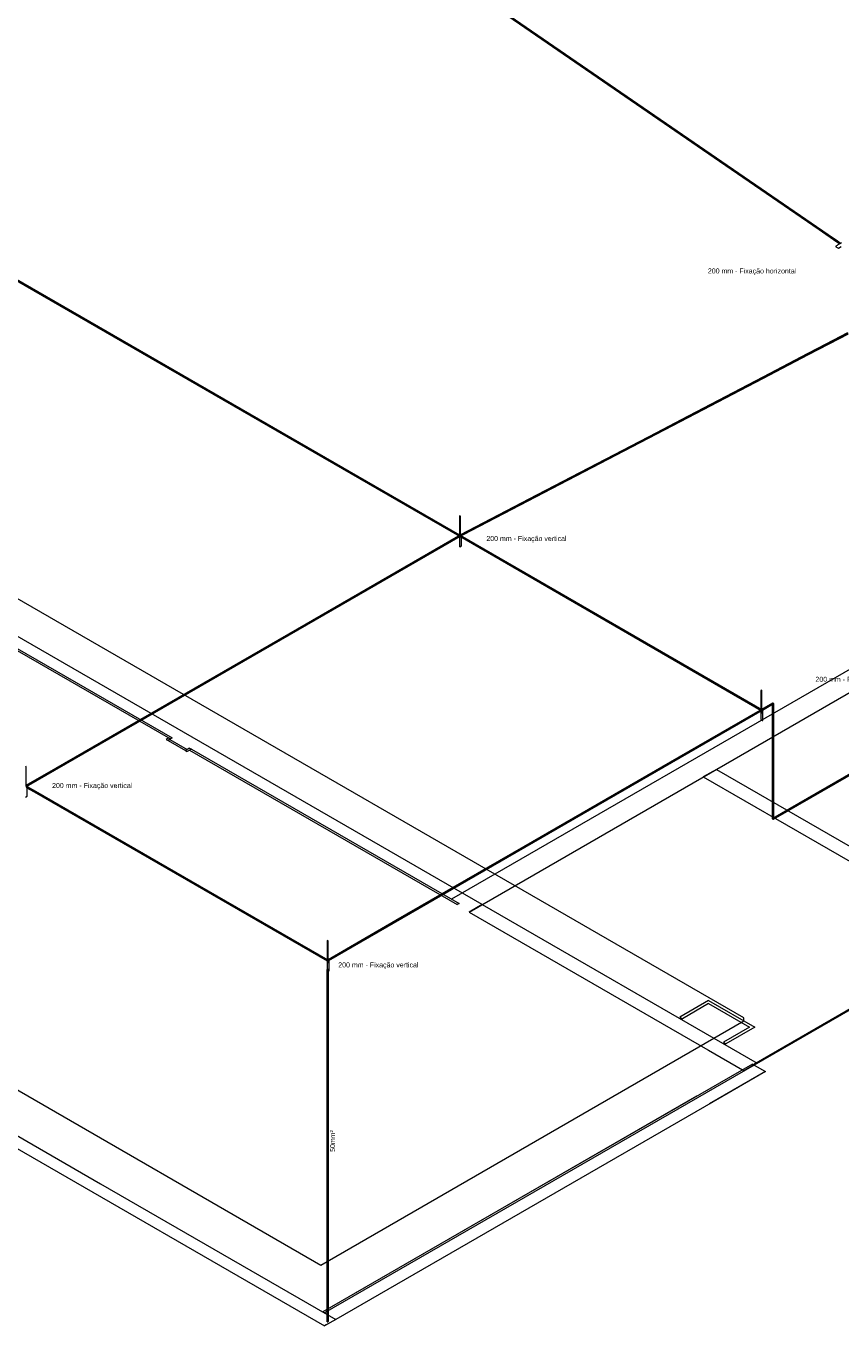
# Model space of a CAD drawing. Header units: millimetres. Extents: x 4477830 to 4478275, y -30323838 to -30323445.
# Tile 57 of 124: x 4477977 to 4478009, y -30323563 to -30323511. Entities that reach past the tile are written whole.
import ezdxf

# ---------------------------------------------------------------- set-up
doc = ezdxf.new("R2010")
doc.units = ezdxf.units.MM
doc.linetypes.add('NULL', pattern=[0])
for name, color, linetype, lineweight in [('DI-Elementos externos em vista', 9, 'Continuous', 5), ('IFC-Elemento construtivo genérico-Contorno', 253, 'Continuous', 5), ('IFC-Parede padrão-Contorno', 44, 'Continuous', 5), ('IFC-Parede-Contorno', 42, 'Continuous', 5), ('Nível 1', 7, 'Continuous', 0), ('PR-Captor', 9, 'Continuous', 18), ('PR-Condutos', 150, 'Continuous', 25), ('PR-Textos conduto', 7, 'Continuous', 9), ('Textos', 7, 'Continuous', 9)]:
    doc.layers.add(name, color=color, linetype=linetype, lineweight=lineweight)
doc.styles.add('ARIAL', font='arial.ttf')

msp = doc.modelspace()

# ---------------------------------------------------------------- hatches: boundary and pattern name
at = {"layer": 'PR-Condutos', "linetype": 'Continuous', "true_color": 0x105689}
for points in [[(4477992.044, -30323507.575), (4478008.386, -30323518.813), (4478009.081, -30323519.287), (4478009.081, -30323519.286)], [(4477992.044, -30323507.58), (4478008.376, -30323518.807), (4478009.204, -30323519.375)], [(4477992.045, -30323507.569), (4478009.207, -30323519.373), (4478009.213, -30323519.37)], [(4477992.073, -30323507.588), (4478008.483, -30323518.869), (4478009.213, -30323519.37), (4478009.218, -30323519.367), (4478009.085, -30323519.277), (4478009.086, -30323519.275), (4477992.048, -30323507.564), (4477992.103, -30323507.601), (4477992.099, -30323507.603)], [(4477992.053, -30323507.559), (4478009.084, -30323519.274), (4478009.224, -30323519.364), (4478009.088, -30323519.271), (4478009.225, -30323519.363)], [(4477992.058, -30323507.555), (4478009.088, -30323519.268), (4478009.23, -30323519.36), (4478009.093, -30323519.268), (4478009.231, -30323519.36)], [(4477992.118, -30323507.592), (4477992.114, -30323507.594), (4478008.69, -30323518.988), (4478009.231, -30323519.36), (4478009.234, -30323519.358), (4477992.062, -30323507.554)], [(4477992.065, -30323507.556), (4478009.234, -30323519.358), (4478009.235, -30323519.357)], [(4477992.073, -30323507.579), (4477992.106, -30323507.599), (4477992.103, -30323507.601), (4478008.557, -30323518.911), (4478009.086, -30323519.275), (4477992.082, -30323507.579)], [(4477992.082, -30323507.579), (4478008.63, -30323518.953), (4478009.226, -30323519.363), (4478009.23, -30323519.36), (4478009.088, -30323519.268), (4477992.114, -30323507.594)], [(4477992.087, -30323507.61), (4478008.376, -30323518.807), (4477992.159, -30323507.659)], [(4477992.088, -30323507.61), (4478008.384, -30323518.811), (4478009.082, -30323519.291), (4477992.091, -30323507.608)], [(4477992.091, -30323507.608), (4478008.422, -30323518.833), (4478009.207, -30323519.373), (4477992.096, -30323507.605)], [(4477992.159, -30323507.62), (4477992.118, -30323507.592), (4478008.727, -30323519.01), (4478009.099, -30323519.265)], [(4477992.159, -30323507.66), (4478004.4, -30323516.074), (4478008.376, -30323518.807)], [(4478004.4, -30323516.074), (4478008.375, -30323518.806), (4478008.376, -30323518.807)], [(4477993.3, -30323530.603), (4477970.292, -30323517.319), (4477994.038, -30323531.03)], [(4477970.312, -30323517.294), (4477994.042, -30323530.995), (4477994.042, -30323530.994)], [(4477970.323, -30323517.334), (4477970.334, -30323517.343), (4477994.066, -30323531.045), (4477970.374, -30323517.362)], [(4477970.337, -30323517.309), (4477970.326, -30323517.334), (4477994.065, -30323531.04), (4477970.648, -30323517.514), (4477994.066, -30323531.034), (4477970.655, -30323517.51), (4477994.069, -30323531.028), (4477970.662, -30323517.506), (4477994.073, -30323531.022), (4477994.042, -30323531.005), (4477994.042, -30323530.998), (4477994.078, -30323531.019), (4477970.67, -30323517.501), (4477994.055, -30323531.002), (4477970.67, -30323517.501)], [(4477970.343, -30323517.349), (4477994.049, -30323531.036), (4477970.639, -30323517.519)], [(4477970.643, -30323517.517), (4477993.205, -30323530.547), (4477994.037, -30323531.024)], [(4477970.643, -30323517.517), (4477994.065, -30323531.04), (4477970.643, -30323517.517)], [(4477970.648, -30323517.514), (4477994.031, -30323531.02), (4477994.037, -30323531.017)], [(4477970.655, -30323517.51), (4477994.037, -30323531.017), (4477994.042, -30323531.012)], [(4477994.042, -30323531.005), (4477970.662, -30323517.506), (4477994.033, -30323531.007)], [(4477994.055, -30323531.002), (4477970.67, -30323517.501), (4477970.67, -30323517.501)], [(4477994.042, -30323530.998), (4477994.042, -30323530.995), (4477970.67, -30323517.501)], [(4478008.376, -30323518.807), (4478009.082, -30323519.292), (4478009.082, -30323519.291)], [(4478008.386, -30323518.813), (4478009.08, -30323519.29), (4478009.081, -30323519.287)], [(4478008.422, -30323518.833), (4478009.081, -30323519.286), (4478009.207, -30323519.373)], [(4478008.483, -30323518.869), (4478009.082, -30323519.281), (4478009.213, -30323519.37)], [(4478009.081, -30323519.286), (4478009.082, -30323519.291), (4478009.204, -30323519.375), (4478009.207, -30323519.373)], [(4478009.225, -30323519.363), (4478009.158, -30323519.321), (4478009.164, -30323519.321), (4478009.09, -30323519.27), (4478009.082, -30323519.281), (4478009.145, -30323519.32), (4478009.139, -30323519.32), (4478009.213, -30323519.37), (4478009.219, -30323519.367)], [(4478009.084, -30323519.274), (4478009.219, -30323519.366), (4478009.224, -30323519.364)], [(4478009.122, -30323519.319), (4478009.084, -30323519.293), (4478009.203, -30323519.376), (4478009.204, -30323519.375)], [(4478009.088, -30323519.271), (4478009.224, -30323519.364), (4478009.225, -30323519.363)], [(4478009.092, -30323519.267), (4478009.23, -30323519.36), (4478009.231, -30323519.36)], [(4478009.095, -30323519.266), (4478009.175, -30323519.321), (4478009.179, -30323519.322)], [(4478009.175, -30323519.321), (4478009.231, -30323519.36), (4478009.234, -30323519.358)], [(4478015.797, -30323519.662), (4478015.792, -30323519.66), (4478014.247, -30323520.471), (4478015.222, -30323519.959), (4478015.763, -30323519.675), (4478014.247, -30323520.469), (4478015.222, -30323519.958), (4478015.763, -30323519.675), (4478014.246, -30323520.467), (4478015.221, -30323519.958), (4478015.741, -30323519.686), (4478015.788, -30323519.659), (4478013.884, -30323520.656), (4478015.22, -30323519.956), (4478014.246, -30323520.466), (4478015.22, -30323519.956), (4478015.761, -30323519.674), (4478013.884, -30323520.653), (4478013.852, -30323520.672), (4478013.474, -30323520.869), (4478013.116, -30323521.057), (4478013.852, -30323520.672), (4478013.884, -30323520.653), (4478012.281, -30323521.491), (4478011.512, -30323521.894), (4478010.934, -30323522.196), (4478012.282, -30323521.492), (4478010.934, -30323522.196), (4478011.512, -30323521.894), (4478010.934, -30323522.196), (4478011.512, -30323521.894), (4478012.281, -30323521.491), (4477994.07, -30323530.999), (4477996.824, -30323529.561), (4477994.078, -30323530.998), (4477996.826, -30323529.562), (4477996.826, -30323529.562), (4477994.078, -30323530.998), (4477996.826, -30323529.562), (4477996.827, -30323529.562), (4477994.078, -30323530.998), (4478007.944, -30323523.761), (4478007.943, -30323523.763), (4478012.286, -30323521.495), (4478010.926, -30323522.205), (4478011.515, -30323521.897), (4478007.943, -30323523.763), (4478007.944, -30323523.761), (4477994.078, -30323530.998), (4477994.076, -30323531.004), (4477996.832, -30323529.565), (4477996.832, -30323529.565), (4477994.076, -30323531.004), (4477994.076, -30323531.011), (4477994.086, -30323531.02), (4477996.853, -30323529.575), (4477994.109, -30323531.008), (4477994.11, -30323531.013), (4477994.069, -30323531.034), (4478002.838, -30323526.454), (4477994.177, -30323530.978), (4478002.836, -30323526.457), (4477994.177, -30323530.978), (4477994.11, -30323531.013), (4477994.112, -30323531.014), (4478002.834, -30323526.458), (4477994.184, -30323530.976), (4478002.833, -30323526.46), (4478002.832, -30323526.461), (4478009.529, -30323522.964), (4478011.534, -30323521.917), (4478009.529, -30323522.964), (4478010.816, -30323522.292), (4478010.814, -30323522.292), (4478009.529, -30323522.963), (4478010.813, -30323522.292), (4478009.529, -30323522.962), (4478011.532, -30323521.915), (4478012.308, -30323521.51), (4478009.529, -30323522.962), (4478010.813, -30323522.292), (4478009.529, -30323522.963), (4478010.814, -30323522.292), (4478010.816, -30323522.292), (4478009.529, -30323522.964), (4478012.311, -30323521.511), (4478011.534, -30323521.917), (4478012.311, -30323521.512), (4478013.151, -30323521.073), (4478013.852, -30323520.706), (4478013.4, -30323520.942), (4478013.151, -30323521.073), (4478012.344, -30323521.495), (4478013.151, -30323521.073), (4478013.884, -30323520.69), (4478015.805, -30323519.685), (4478015.806, -30323519.68), (4478014.067, -30323520.587), (4478015.236, -30323519.972), (4478015.781, -30323519.686), (4478014.251, -30323520.488), (4478015.781, -30323519.686), (4478014.067, -30323520.583), (4478015.234, -30323519.971), (4478015.805, -30323519.673), (4478015.802, -30323519.667), (4478014.25, -30323520.484), (4478015.231, -30323519.967), (4478015.774, -30323519.682), (4478014.068, -30323520.577), (4478015.23, -30323519.967), (4478015.802, -30323519.667), (4478015.797, -30323519.662), (4478014.248, -30323520.477), (4478015.226, -30323519.962), (4478015.768, -30323519.678), (4478014.069, -30323520.568), (4478015.225, -30323519.961)], [(4477994.184, -30323530.976), (4478002.832, -30323526.46), (4478002.833, -30323526.46)], [(4477994.184, -30323530.976), (4478002.832, -30323526.461), (4478002.832, -30323526.46)], [(4477994.184, -30323530.976), (4478002.833, -30323526.46), (4478002.833, -30323526.46)], [(4477994.184, -30323530.976), (4478002.833, -30323526.46), (4478002.833, -30323526.46)], [(4477994.078, -30323530.998), (4477996.824, -30323529.561), (4477994.076, -30323530.996)], [(4477994.078, -30323530.998), (4477996.827, -30323529.562), (4477996.827, -30323529.562)], [(4477994.078, -30323530.998), (4477996.827, -30323529.562), (4477996.827, -30323529.562)], [(4477994.078, -30323530.998), (4477996.827, -30323529.562), (4477996.826, -30323529.562)], [(4477994.078, -30323530.998), (4477996.826, -30323529.562), (4477996.826, -30323529.562)], [(4477994.078, -30323530.998), (4477996.826, -30323529.562), (4477996.826, -30323529.562)], [(4477994.094, -30323530.994), (4477996.832, -30323529.565), (4477996.832, -30323529.565)], [(4477993.205, -30323530.547), (4477994.028, -30323531.023), (4477994.031, -30323531.02)], [(4477993.3, -30323530.603), (4477993.995, -30323531.005), (4477994.028, -30323531.023)], [(4477994.052, -30323531.008), (4477976.765, -30323540.989), (4477976.765, -30323540.997), (4477976.755, -30323541.003), (4477987.582, -30323534.75), (4477993.929, -30323531.088), (4477994.034, -30323531.027)], [(4477994.053, -30323531.039), (4477976.76, -30323541.023), (4477984.154, -30323536.756), (4477976.795, -30323541.005), (4477976.797, -30323541.006), (4477976.759, -30323541.028), (4477994.031, -30323531.056)], [(4477994.024, -30323531.033), (4477987.582, -30323534.75), (4477977.953, -30323540.312), (4477976.765, -30323540.997), (4477976.762, -30323541.007), (4477987.586, -30323534.755), (4477993.87, -30323531.13), (4477994.024, -30323531.033)], [(4477994.069, -30323531.022), (4477994.066, -30323531.016), (4477994.042, -30323531.03), (4477994.044, -30323531.033), (4477994.066, -30323531.016), (4477994.062, -30323531.011), (4477994.024, -30323531.033), (4477993.87, -30323531.13), (4477987.586, -30323534.755), (4477977.96, -30323540.315), (4477976.765, -30323541.005), (4477976.778, -30323541.013), (4477994.062, -30323531.033), (4477994.069, -30323531.022), (4477994.05, -30323531.033)], [(4477994.032, -30323531.057), (4477994.037, -30323531.053), (4477987.601, -30323534.77), (4477976.851, -30323540.975), (4477987.601, -30323534.77)], [(4477987.6, -30323534.769), (4477976.851, -30323540.975), (4477987.601, -30323534.77), (4477994.031, -30323531.056)], [(4477994.068, -30323531.037), (4477987.601, -30323534.77), (4477976.857, -30323540.974)], [(4477994.032, -30323531.058), (4477994.037, -30323531.054), (4477987.601, -30323534.77)], [(4477994.038, -30323531.029), (4478006.044, -30323537.981), (4478006.045, -30323537.98)], [(4477994.042, -30323531.02), (4477994.065, -30323531.033), (4477994.072, -30323531.035)], [(4477994.076, -30323531.016), (4477994.084, -30323531.023), (4477994.044, -30323531.013), (4477994.071, -30323531.029), (4477994.07, -30323531.036), (4478003.363, -30323536.415), (4478006.054, -30323537.975), (4478006.058, -30323537.952), (4477994.445, -30323531.228), (4477994.118, -30323531.039)], [(4477994.05, -30323531.037), (4478006.069, -30323537.995), (4477994.753, -30323531.442)], [(4477994.062, -30323531.033), (4477994.053, -30323531.033), (4477994.069, -30323531.046), (4478006.066, -30323537.992), (4477994.418, -30323531.244), (4478006.001, -30323537.951), (4478006.049, -30323537.978), (4478006.054, -30323537.975), (4478003.363, -30323536.415), (4477994.423, -30323531.241), (4477994.08, -30323531.042)], [(4477997.173, -30323532.807), (4477994.058, -30323531.004), (4478006.082, -30323537.966)], [(4477994.076, -30323531.015), (4477994.445, -30323531.228), (4477994.118, -30323531.039)], [(4477994.076, -30323531.052), (4477994.414, -30323531.246), (4477994.122, -30323531.077)], [(4477994.124, -30323531.079), (4477994.753, -30323531.442), (4477994.414, -30323531.246)], [(4477994.418, -30323531.244), (4478006.045, -30323537.98), (4478006.049, -30323537.978)], [(4478003.375, -30323536.399), (4478006.058, -30323537.951), (4477997.24, -30323532.846), (4477994.445, -30323531.228), (4477997.173, -30323532.807)], [(4477965.888, -30323534.729), (4477965.883, -30323534.73), (4477976.767, -30323541.014)], [(4477965.891, -30323534.731), (4477965.888, -30323534.729), (4477976.771, -30323541.013)], [(4477987.601, -30323534.77), (4477976.797, -30323541.006), (4477976.799, -30323541.007)], [(4478017.521, -30323535.955), (4478017.517, -30323535.956), (4478006.531, -30323542.3)], [(4478006.535, -30323542.299), (4478017.526, -30323535.957), (4478017.521, -30323535.955), (4478006.555, -30323542.285), (4478006.555, -30323542.287)], [(4478017.531, -30323535.961), (4478017.526, -30323535.957), (4478006.539, -30323542.3)], [(4478017.533, -30323535.985), (4478014.25, -30323537.881), (4478017.536, -30323535.983), (4478014.249, -30323537.88), (4478017.537, -30323535.978), (4478014.247, -30323537.876), (4478017.537, -30323535.973), (4478014.244, -30323537.872), (4478017.535, -30323535.966), (4478014.24, -30323537.866), (4478006.555, -30323542.305), (4478006.555, -30323542.313), (4478006.546, -30323542.328)], [(4478017.526, -30323535.957), (4478006.555, -30323542.287), (4478006.555, -30323542.291)], [(4478017.531, -30323535.961), (4478006.555, -30323542.291), (4478006.555, -30323542.298)], [(4478006.588, -30323542.279), (4478006.555, -30323542.298), (4478006.555, -30323542.305), (4478014.24, -30323537.866), (4478017.531, -30323535.961)], [(4478003.375, -30323536.399), (4478005.506, -30323537.633), (4478006.058, -30323537.951)], [(4477984.154, -30323536.756), (4477976.793, -30323541.004), (4477976.776, -30323541.015)], [(4478006.09, -30323537.978), (4478006.09, -30323537.97), (4478002.805, -30323539.868), (4478006.054, -30323537.991), (4478002.804, -30323539.867), (4478006.054, -30323537.991), (4478006.09, -30323537.97), (4478006.084, -30323537.966), (4478006.059, -30323537.981), (4478002.799, -30323539.862), (4478006.046, -30323537.982), (4478006.059, -30323537.972), (4478002.796, -30323539.858), (4478006.027, -30323537.991), (4477988.8, -30323547.937), (4477988.8, -30323547.94), (4477990.112, -30323547.182), (4477988.789, -30323547.951), (4477991.507, -30323546.384), (4477988.779, -30323547.965), (4477996.615, -30323543.444), (4477988.782, -30323547.971), (4477996.617, -30323543.451), (4478002.81, -30323539.873), (4478006.054, -30323537.999), (4478002.809, -30323539.872), (4478006.054, -30323537.999)], [(4478006.083, -30323537.989), (4478005.91, -30323538.089), (4477988.783, -30323547.977), (4478006.054, -30323538.011)], [(4478006.062, -30323538.007), (4478006.088, -30323537.991), (4478005.918, -30323538.089), (4477988.783, -30323547.982), (4478005.922, -30323538.089)], [(4478005.91, -30323538.089), (4477988.8, -30323547.96), (4477988.8, -30323547.967)], [(4478005.918, -30323538.089), (4477988.8, -30323547.967), (4477988.8, -30323547.972)], [(4478006.102, -30323537.985), (4477988.821, -30323547.96), (4477988.823, -30323547.961)], [(4477996.617, -30323543.451), (4478006.07, -30323537.996), (4478006.09, -30323537.978), (4478006.071, -30323537.989)], [(4478006.059, -30323537.975), (4478002.799, -30323539.862), (4478006.051, -30323537.985)], [(4478005.506, -30323537.633), (4478006.058, -30323537.952), (4478006.059, -30323537.952)], [(4478006.059, -30323537.981), (4478006.084, -30323537.966), (4478006.079, -30323537.964)], [(4478006.062, -30323538.006), (4478006.088, -30323537.991), (4478006.084, -30323537.991)], [(4478006.094, -30323537.952), (4478006.094, -30323537.955), (4478006.537, -30323537.699), (4478006.533, -30323537.699)], [(4478006.094, -30323537.955), (4478006.096, -30323537.959), (4478006.542, -30323537.702), (4478006.537, -30323537.699)], [(4478006.523, -30323537.72), (4478006.098, -30323537.959), (4478006.094, -30323537.968)], [(4478006.106, -30323537.969), (4478006.094, -30323537.983), (4478006.523, -30323537.734)], [(4478006.105, -30323537.969), (4478006.098, -30323537.966), (4478006.094, -30323537.976)], [(4478006.105, -30323537.969), (4478006.094, -30323537.976), (4478006.094, -30323537.981)], [(4478006.094, -30323537.983), (4478006.105, -30323537.976), (4478006.104, -30323537.97)], [(4478006.094, -30323537.988), (4478006.105, -30323537.981), (4478006.105, -30323537.976), (4478006.094, -30323537.983)], [(4478006.548, -30323537.727), (4478006.551, -30323537.719), (4478006.542, -30323537.702), (4478006.096, -30323537.959), (4478006.523, -30323537.72), (4478006.098, -30323537.965), (4478006.523, -30323537.72), (4478006.098, -30323537.966), (4478006.523, -30323537.727), (4478006.105, -30323537.969), (4478006.104, -30323537.97), (4478006.523, -30323537.734), (4478006.111, -30323537.973), (4478006.117, -30323537.976)], [(4478006.523, -30323537.713), (4478006.096, -30323537.959), (4478006.096, -30323537.959)], [(4478006.523, -30323537.713), (4478006.096, -30323537.959), (4478006.096, -30323537.959)], [(4478006.523, -30323537.72), (4478006.1, -30323537.964), (4478006.101, -30323537.964)], [(4478006.105, -30323537.969), (4478006.523, -30323537.727), (4478006.102, -30323537.963)], [(4478006.547, -30323542.322), (4478006.552, -30323542.319), (4478006.551, -30323538.833), (4478006.552, -30323537.721), (4478006.523, -30323537.742), (4478006.523, -30323542.313), (4478006.528, -30323542.32), (4478006.532, -30323538.838), (4478006.534, -30323542.322), (4478006.539, -30323538.836), (4478006.54, -30323542.323), (4478006.545, -30323538.835), (4478006.547, -30323542.29)], [(4478006.552, -30323542.287), (4478006.552, -30323537.719), (4478006.551, -30323538.833)], [(4478006.555, -30323537.716), (4478006.552, -30323537.719), (4478006.555, -30323538.832), (4478006.555, -30323542.316)], [(4478006.552, -30323542.287), (4478006.552, -30323542.319), (4478006.555, -30323542.316), (4478006.555, -30323538.832), (4478006.552, -30323537.719)], [(4478006.528, -30323542.315), (4478006.534, -30323542.322), (4478006.532, -30323538.838)], [(4478006.534, -30323542.322), (4478006.54, -30323542.323), (4478006.539, -30323538.836)], [(4478006.54, -30323542.323), (4478006.547, -30323542.322), (4478006.545, -30323538.835)], [(4477988.759, -30323547.97), (4477976.727, -30323541.023), (4477988.76, -30323547.971)], [(4477976.731, -30323541.007), (4477976.765, -30323541.019), (4477976.734, -30323541.001)], [(4477976.731, -30323541.014), (4477976.75, -30323541.026), (4477976.753, -30323541.034), (4477977.107, -30323541.238), (4477988.771, -30323547.972), (4477977.113, -30323541.235), (4477988.772, -30323547.966), (4477984.018, -30323545.218), (4477988.774, -30323547.96), (4477984.022, -30323545.213), (4477988.779, -30323547.955), (4477984.025, -30323545.208), (4477988.783, -30323547.952), (4477984.028, -30323545.204), (4477977.132, -30323541.224), (4477976.777, -30323541.02), (4477976.739, -30323541.004), (4477976.78, -30323541.028), (4477976.765, -30323541.027)], [(4477976.731, -30323541.007), (4477976.761, -30323541.024), (4477976.767, -30323541.021)], [(4477976.762, -30323541.043), (4477988.772, -30323547.977), (4477976.765, -30323541.041)], [(4477976.765, -30323541.009), (4477977.135, -30323541.222), (4477976.807, -30323541.033)], [(4477976.765, -30323541.011), (4477976.765, -30323541.013), (4477984.028, -30323545.204), (4477988.788, -30323547.951), (4477984.029, -30323545.203), (4477977.135, -30323541.223), (4477976.807, -30323541.033)], [(4477976.78, -30323541.028), (4477976.772, -30323541.023), (4477976.765, -30323541.027)], [(4477976.765, -30323541.047), (4477988.774, -30323547.98), (4477976.807, -30323541.069)], [(4477976.807, -30323541.033), (4477984.029, -30323545.203), (4477977.135, -30323541.222)], [(4477977.135, -30323541.222), (4477984.029, -30323545.203), (4477988.792, -30323547.952), (4477977.135, -30323541.222)], [(4477977.107, -30323541.238), (4477988.759, -30323547.97), (4477988.765, -30323547.969)], [(4477977.113, -30323541.235), (4477988.754, -30323547.963), (4477988.765, -30323547.962)], [(4477996.615, -30323543.444), (4477988.804, -30323547.95), (4477988.8, -30323547.96)], [(4477984.018, -30323545.218), (4477988.76, -30323547.959), (4477988.765, -30323547.955)], [(4477984.022, -30323545.213), (4477988.76, -30323547.952), (4477988.765, -30323547.947)], [(4477988.76, -30323547.938), (4477984.025, -30323545.208), (4477988.755, -30323547.941)], [(4477984.028, -30323545.204), (4477988.76, -30323547.938), (4477988.765, -30323547.937)], [(4477984.029, -30323545.203), (4477988.763, -30323547.936), (4477988.765, -30323547.937)], [(4477988.8, -30323547.945), (4477988.804, -30323547.95), (4477991.507, -30323546.384)], [(4477990.112, -30323547.182), (4477988.8, -30323547.94), (4477988.8, -30323547.945)], [(4477988.796, -30323547.962), (4477988.776, -30323547.974), (4477988.78, -30323547.985)], [(4477988.8, -30323562.371), (4477988.802, -30323548.326), (4477988.796, -30323548.318), (4477988.773, -30323548.316), (4477988.763, -30323548.327), (4477988.763, -30323562.367), (4477988.766, -30323548.342), (4477988.766, -30323562.372), (4477988.772, -30323548.335), (4477988.772, -30323562.375), (4477988.779, -30323548.337), (4477988.779, -30323562.377), (4477988.787, -30323548.336), (4477988.787, -30323562.376), (4477988.795, -30323548.334), (4477988.795, -30323562.374), (4477988.8, -30323548.331)], [(4477988.763, -30323562.367), (4477988.766, -30323562.372), (4477988.766, -30323548.332)], [(4477988.766, -30323562.372), (4477988.772, -30323562.375), (4477988.772, -30323548.335)], [(4477988.772, -30323562.375), (4477988.779, -30323562.377), (4477988.779, -30323548.337)], [(4477988.779, -30323562.377), (4477988.787, -30323562.376), (4477988.787, -30323548.336)], [(4477988.787, -30323562.376), (4477988.795, -30323562.374), (4477988.795, -30323548.334)], [(4477988.795, -30323562.374), (4477988.8, -30323562.371), (4477988.8, -30323548.331)], [(4477988.8, -30323562.371), (4477988.802, -30323562.366), (4477988.802, -30323548.326)]]:
    msp.add_hatch(color=146, dxfattribs=at).paths.add_polyline_path(points)

# ---------------------------------------------------------------- linework, layer by layer
at = {"layer": 'DI-Elementos externos em vista'}
for p, q in [((4478005.379, -30323550.254), (4477974.132, -30323532.214)), ((4477957.262, -30323542.074), (4477988.508, -30323560.114)), ((4477988.508, -30323560.114), (4478005.379, -30323550.374)), ((4478005.379, -30323550.374), (4478005.379, -30323550.254))]:
    msp.add_line(p, q, dxfattribs=at)
at = {"layer": 'IFC-Elemento construtivo genérico-Contorno', "color": 8, "lineweight": 5}
for p, q in [((4478003.971, -30323549.566), (4478002.828, -30323550.226)), ((4478003.971, -30323549.686), (4478002.932, -30323550.286)), ((4478003.971, -30323549.566), (4478005.807, -30323550.626)), ((4478003.971, -30323549.686), (4478005.599, -30323550.626)), ((4478002.828, -30323550.226), (4478002.932, -30323550.286)), ((4478005.599, -30323550.626), (4478004.56, -30323551.226)), ((4478005.807, -30323550.626), (4478004.664, -30323551.286)), ((4478004.56, -30323551.226), (4478004.664, -30323551.286))]:
    msp.add_line(p, q, dxfattribs=at)
at = {"layer": 'IFC-Parede padrão-Contorno', "color": 8, "lineweight": 5}
for p, q in [((4477928.572, -30323527.334), (4477979.732, -30323556.872)), ((4477937.5, -30323533.009), (4477988.66, -30323562.546)), ((4477974.175, -30323534.309), (4477982.523, -30323539.129)), ((4477974.244, -30323534.269), (4477982.592, -30323539.089)), ((4477982.454, -30323539.089), (4477982.355, -30323539.146)), ((4477982.355, -30323539.146), (4477982.425, -30323539.186)), ((4477982.523, -30323539.129), (4477982.425, -30323539.186)), ((4477982.494, -30323539.146), (4477983.187, -30323539.546)), ((4477982.592, -30323539.089), (4477982.523, -30323539.129)), ((4477982.425, -30323539.186), (4477983.118, -30323539.586)), ((4477983.285, -30323539.489), (4477983.118, -30323539.586)), ((4477983.118, -30323539.586), (4477983.187, -30323539.626)), ((4477983.354, -30323539.529), (4477983.187, -30323539.626)), ((4477983.285, -30323539.489), (4477983.354, -30323539.529)), ((4477983.285, -30323539.569), (4477993.954, -30323545.729)), ((4477983.354, -30323539.529), (4477994.024, -30323545.689)), ((4478004.28, -30323540.344), (4478003.76, -30323540.644)), ((4478003.76, -30323540.644), (4478014.728, -30323546.976)), ((4478004.28, -30323540.344), (4478015.247, -30323546.676)), ((4477994.024, -30323545.689), (4477993.954, -30323545.729)), ((4477979.732, -30323556.872), (4477989.11, -30323562.286)), ((4477989.11, -30323562.286), (4477988.66, -30323562.546)), ((4477989.11, -30323562.286), (4477988.73, -30323562.506)), ((4477988.73, -30323562.506), (4477988.66, -30323562.546))]:
    msp.add_line(p, q, dxfattribs=at)
at = {"layer": 'IFC-Parede-Contorno', "color": 8, "lineweight": 5}
for p, q in [((4477994.944, -30323545.734), (4477994.424, -30323546.034)), ((4477994.944, -30323545.734), (4478005.911, -30323552.066)), ((4477994.424, -30323546.034), (4478005.322, -30323552.326)), ((4478015.481, -30323546.541), (4478005.79, -30323552.136)), ((4478014.693, -30323546.956), (4478005.77, -30323552.108)), ((4478003.97, -30323551.545), (4478005.322, -30323552.326)), ((4478005.721, -30323552.096), (4477996.353, -30323557.505)), ((4478005.911, -30323552.066), (4478005.392, -30323552.366)), ((4478005.721, -30323552.096), (4478005.79, -30323552.136)), ((4478005.721, -30323552.096), (4478006.188, -30323552.366)), ((4478005.877, -30323552.046), (4478005.755, -30323552.116)), ((4478005.77, -30323552.108), (4478005.755, -30323552.116)), ((4478005.79, -30323552.136), (4477988.66, -30323562.026)), ((4478006.24, -30323552.396), (4478004.01, -30323553.684)), ((4478006.24, -30323552.396), (4478004.502, -30323553.4)), ((4478005.322, -30323552.326), (4478005.392, -30323552.366)), ((4478005.79, -30323552.136), (4478006.24, -30323552.396)), ((4478006.188, -30323552.366), (4478006.24, -30323552.396)), ((4478003.491, -30323553.384), (4477988.591, -30323561.986)), ((4478004.502, -30323553.4), (4477989.11, -30323562.286)), ((4477996.353, -30323557.505), (4477988.591, -30323561.986))]:
    msp.add_line(p, q, dxfattribs=at)
at = {"layer": 'Nível 1', "color": 8, "lineweight": 5}
for p, q in [((4478076.043, -30323497.991), (4477993.726, -30323545.517)), ((4477994.424, -30323546.034), (4478076.84, -30323498.451)), ((4477994.944, -30323545.734), (4477947.172, -30323518.153))]:
    msp.add_line(p, q, dxfattribs=at)
at = {"layer": 'PR-Captor', "color": 251}
for p, q in [((4478009.099, -30323519.436), (4478009.04, -30323519.47)), ((4478009.126, -30323519.42), (4478009.099, -30323519.436)), ((4478009.176, -30323519.392), (4478009.126, -30323519.42)), ((4478009.203, -30323519.376), (4478009.176, -30323519.392)), ((4478009.235, -30323519.357), (4478009.203, -30323519.376)), ((4478009.265, -30323519.34), (4478009.235, -30323519.357)), ((4478009.04, -30323519.47), (4478009.04, -30323519.49)), ((4478009.04, -30323519.49), (4478009.144, -30323519.55)), ((4478009.144, -30323519.55), (4478009.26, -30323519.483)), ((4477994.059, -30323530.223), (4477994.042, -30323530.243)), ((4477994.042, -30323530.243), (4477994.042, -30323530.263)), ((4477994.042, -30323530.263), (4477994.042, -30323530.971)), ((4477994.076, -30323530.243), (4477994.059, -30323530.223)), ((4477994.076, -30323530.263), (4477994.076, -30323530.243)), ((4477994.076, -30323530.785), (4477994.076, -30323530.263)), ((4477994.076, -30323530.935), (4477994.076, -30323530.785)), ((4477994.042, -30323531.047), (4477994.037, -30323531.05)), ((4477994.037, -30323531.05), (4477994.037, -30323531.055)), ((4477994.037, -30323531.055), (4477994.037, -30323531.081)), ((4477994.037, -30323531.081), (4477994.037, -30323531.392)), ((4477994.042, -30323530.971), (4477994.042, -30323530.99)), ((4477994.042, -30323530.99), (4477994.042, -30323530.994)), ((4477994.042, -30323530.994), (4477994.042, -30323530.996)), ((4477994.042, -30323530.996), (4477994.042, -30323531)), ((4477994.042, -30323531), (4477994.042, -30323531.008)), ((4477994.042, -30323531.008), (4477994.042, -30323531.01)), ((4477994.042, -30323531.01), (4477994.042, -30323531.011)), ((4477994.042, -30323531.011), (4477994.042, -30323531.014)), ((4477994.051, -30323531.042), (4477994.042, -30323531.047)), ((4477994.055, -30323531.04), (4477994.051, -30323531.042)), ((4477994.066, -30323531.033), (4477994.055, -30323531.04)), ((4477994.076, -30323530.968), (4477994.076, -30323530.935)), ((4477994.076, -30323530.985), (4477994.076, -30323530.968)), ((4477994.076, -30323530.993), (4477994.076, -30323530.985)), ((4477994.076, -30323530.994), (4477994.076, -30323530.993)), ((4477994.076, -30323530.996), (4477994.076, -30323530.994)), ((4477994.076, -30323530.998), (4477994.076, -30323530.996)), ((4477994.076, -30323531.01), (4477994.076, -30323530.998)), ((4477994.076, -30323531.012), (4477994.076, -30323531.01)), ((4477994.076, -30323531.014), (4477994.076, -30323531.012)), ((4477994.076, -30323531.02), (4477994.076, -30323531.014)), ((4477994.076, -30323531.027), (4477994.076, -30323531.02)), ((4477994.091, -30323531.019), (4477994.087, -30323531.021)), ((4477994.106, -30323531.01), (4477994.091, -30323531.019)), ((4477994.11, -30323531.013), (4477994.106, -30323531.01)), ((4477994.112, -30323531.014), (4477994.11, -30323531.013)), ((4477994.118, -30323531.017), (4477994.112, -30323531.014)), ((4477994.118, -30323531.031), (4477994.118, -30323531.017)), ((4477994.118, -30323531.039), (4477994.118, -30323531.031)), ((4477994.118, -30323531.109), (4477994.118, -30323531.076)), ((4477994.118, -30323531.413), (4477994.118, -30323531.109)), ((4477994.037, -30323531.392), (4477994.037, -30323531.45)), ((4477994.037, -30323531.45), (4477994.049, -30323531.457)), ((4477994.049, -30323531.457), (4477994.118, -30323531.417)), ((4477994.118, -30323531.417), (4477994.118, -30323531.413)), ((4478006.076, -30323537.181), (4478006.059, -30323537.201)), ((4478006.059, -30323537.201), (4478006.059, -30323537.221)), ((4478006.059, -30323537.221), (4478006.059, -30323537.668)), ((4478006.094, -30323537.201), (4478006.076, -30323537.181)), ((4478006.094, -30323537.221), (4478006.094, -30323537.201)), ((4478006.094, -30323537.443), (4478006.094, -30323537.221)), ((4478006.094, -30323537.67), (4478006.094, -30323537.443)), ((4478006.054, -30323537.954), (4478006.054, -30323537.975)), ((4478006.054, -30323538.013), (4478006.054, -30323538.054)), ((4478006.054, -30323538.054), (4478006.054, -30323538.089)), ((4478006.054, -30323538.089), (4478006.054, -30323538.354)), ((4478006.059, -30323537.951), (4478006.058, -30323537.951)), ((4478006.059, -30323537.668), (4478006.059, -30323537.887)), ((4478006.059, -30323537.887), (4478006.059, -30323537.919)), ((4478006.059, -30323537.919), (4478006.059, -30323537.938)), ((4478006.059, -30323537.938), (4478006.059, -30323537.951)), ((4478006.059, -30323537.951), (4478006.059, -30323537.952)), ((4478006.059, -30323537.952), (4478006.059, -30323537.954)), ((4478006.059, -30323537.954), (4478006.059, -30323537.972)), ((4478006.062, -30323537.991), (4478006.09, -30323537.991)), ((4478006.062, -30323538.008), (4478006.062, -30323538.041)), ((4478006.062, -30323538.041), (4478006.062, -30323538.089)), ((4478006.062, -30323538.089), (4478006.09, -30323538.089)), ((4478006.09, -30323537.991), (4478006.092, -30323537.991)), ((4478006.09, -30323537.992), (4478006.09, -30323537.991)), ((4478006.09, -30323538.002), (4478006.09, -30323537.992)), ((4478006.09, -30323538.008), (4478006.09, -30323538.002)), ((4478006.09, -30323538.089), (4478006.09, -30323538.008)), ((4478006.092, -30323537.991), (4478006.094, -30323537.991)), ((4478006.094, -30323537.929), (4478006.094, -30323537.67)), ((4478006.094, -30323537.931), (4478006.094, -30323537.929)), ((4478006.094, -30323537.951), (4478006.094, -30323537.931)), ((4478006.094, -30323537.952), (4478006.094, -30323537.951)), ((4478006.094, -30323537.957), (4478006.094, -30323537.952)), ((4478006.094, -30323537.957), (4478006.094, -30323537.957)), ((4478006.094, -30323537.958), (4478006.094, -30323537.957)), ((4478006.094, -30323537.963), (4478006.094, -30323537.958)), ((4478006.094, -30323537.972), (4478006.094, -30323537.963)), ((4478006.094, -30323537.989), (4478006.094, -30323537.972)), ((4478006.094, -30323537.99), (4478006.094, -30323537.989)), ((4478006.094, -30323537.991), (4478006.094, -30323537.99)), ((4478006.117, -30323537.976), (4478006.106, -30323537.97)), ((4478006.135, -30323537.987), (4478006.117, -30323537.976)), ((4478006.135, -30323538.387), (4478006.135, -30323537.987)), ((4478006.054, -30323538.354), (4478006.123, -30323538.394)), ((4478006.123, -30323538.394), (4478006.135, -30323538.387)), ((4477976.765, -30323540.238), (4477976.748, -30323540.218)), ((4477976.765, -30323540.258), (4477976.765, -30323540.238)), ((4477976.765, -30323540.782), (4477976.765, -30323540.258)), ((4477976.765, -30323540.93), (4477976.765, -30323540.782)), ((4477976.765, -30323540.962), (4477976.765, -30323540.93)), ((4477976.765, -30323540.979), (4477976.765, -30323540.962)), ((4477976.765, -30323540.988), (4477976.765, -30323540.979)), ((4477976.765, -30323540.989), (4477976.765, -30323540.988)), ((4477976.765, -30323540.992), (4477976.765, -30323540.989)), ((4477976.765, -30323541.007), (4477976.765, -30323540.992)), ((4477976.765, -30323541.009), (4477976.765, -30323541.007)), ((4477976.765, -30323541.022), (4477976.765, -30323541.009)), ((4477976.78, -30323541.013), (4477976.776, -30323541.015)), ((4477976.795, -30323541.005), (4477976.78, -30323541.013)), ((4477976.799, -30323541.007), (4477976.795, -30323541.005)), ((4477976.807, -30323541.012), (4477976.799, -30323541.007)), ((4477976.807, -30323541.026), (4477976.807, -30323541.012)), ((4477976.807, -30323541.033), (4477976.807, -30323541.026)), ((4477976.807, -30323541.104), (4477976.807, -30323541.071)), ((4477976.807, -30323541.412), (4477976.807, -30323541.104)), ((4477976.738, -30323541.452), (4477976.807, -30323541.412)), ((4477988.782, -30323547.166), (4477988.765, -30323547.186)), ((4477988.765, -30323547.186), (4477988.765, -30323547.206)), ((4477988.765, -30323547.206), (4477988.765, -30323547.936)), ((4477988.8, -30323547.186), (4477988.782, -30323547.166)), ((4477988.8, -30323547.206), (4477988.8, -30323547.186)), ((4477988.8, -30323547.847), (4477988.8, -30323547.206)), ((4477988.765, -30323547.936), (4477988.764, -30323547.936)), ((4477988.765, -30323547.936), (4477988.765, -30323547.937)), ((4477988.765, -30323547.937), (4477988.765, -30323547.95)), ((4477988.765, -30323547.95), (4477988.765, -30323547.957)), ((4477988.765, -30323547.957), (4477988.765, -30323547.974)), ((4477988.8, -30323547.916), (4477988.8, -30323547.847)), ((4477988.8, -30323547.932), (4477988.8, -30323547.916)), ((4477988.8, -30323547.937), (4477988.8, -30323547.932)), ((4477988.8, -30323547.948), (4477988.8, -30323547.937)), ((4477988.8, -30323547.957), (4477988.8, -30323547.948)), ((4477988.823, -30323547.961), (4477988.8, -30323547.948)), ((4477988.8, -30323547.974), (4477988.8, -30323547.957)), ((4477988.841, -30323547.972), (4477988.823, -30323547.961)), ((4477988.76, -30323547.971), (4477988.76, -30323547.974)), ((4477988.76, -30323547.974), (4477988.76, -30323547.976)), ((4477988.76, -30323547.976), (4477988.76, -30323547.991)), ((4477988.76, -30323547.991), (4477988.76, -30323547.997)), ((4477988.76, -30323547.997), (4477988.76, -30323548.074)), ((4477988.76, -30323548.074), (4477988.76, -30323548.339)), ((4477988.76, -30323548.339), (4477988.762, -30323548.34)), ((4477988.762, -30323548.34), (4477988.763, -30323548.34)), ((4477988.765, -30323547.974), (4477988.765, -30323547.976)), ((4477988.765, -30323547.976), (4477988.767, -30323547.976)), ((4477988.767, -30323547.976), (4477988.768, -30323547.976)), ((4477988.768, -30323547.974), (4477988.768, -30323547.976)), ((4477988.768, -30323547.976), (4477988.796, -30323547.976)), ((4477988.768, -30323547.976), (4477988.768, -30323547.976)), ((4477988.768, -30323547.976), (4477988.768, -30323547.983)), ((4477988.768, -30323547.983), (4477988.768, -30323548.074)), ((4477988.768, -30323548.074), (4477988.796, -30323548.074)), ((4477988.796, -30323547.976), (4477988.798, -30323547.976)), ((4477988.796, -30323547.976), (4477988.796, -30323547.976)), ((4477988.796, -30323547.981), (4477988.796, -30323547.976)), ((4477988.796, -30323547.992), (4477988.796, -30323547.981)), ((4477988.796, -30323548.022), (4477988.796, -30323547.992)), ((4477988.796, -30323548.074), (4477988.796, -30323548.022)), ((4477988.798, -30323547.976), (4477988.8, -30323547.976)), ((4477988.8, -30323547.976), (4477988.8, -30323547.974)), ((4477988.8, -30323547.974), (4477988.8, -30323547.974)), ((4477988.802, -30323548.363), (4477988.814, -30323548.37)), ((4477988.814, -30323548.37), (4477988.829, -30323548.379)), ((4477988.829, -30323548.379), (4477988.841, -30323548.372)), ((4477988.841, -30323548.372), (4477988.841, -30323547.972))]:
    msp.add_line(p, q, dxfattribs=at)
at = {"layer": 'PR-Condutos'}
for p, q in [((4478008.734, -30323519.014), (4477992.065, -30323507.556)), ((4477992.159, -30323507.66), (4478004.4, -30323516.074)), ((4478004.4, -30323516.074), (4478008.375, -30323518.806)), ((4477994.042, -30323530.994), (4477970.312, -30323517.294)), ((4477970.638, -30323517.52), (4477994.05, -30323531.037)), ((4478008.375, -30323518.806), (4478009.084, -30323519.293)), ((4478009.103, -30323519.267), (4478008.734, -30323519.014)), ((4478009.081, -30323519.286), (4478009.082, -30323519.291)), ((4478009.086, -30323519.275), (4478009.082, -30323519.281)), ((4478009.082, -30323519.291), (4478009.084, -30323519.293)), ((4478009.084, -30323519.293), (4478009.121, -30323519.319)), ((4478009.09, -30323519.27), (4478009.086, -30323519.275)), ((4478009.235, -30323519.357), (4478009.103, -30323519.267)), ((4478009.121, -30323519.319), (4478009.203, -30323519.376)), ((4478009.525, -30323522.929), (4478008.662, -30323523.38)), ((4478008.762, -30323523.365), (4478009.529, -30323522.964)), ((4478007.934, -30323523.797), (4478008.762, -30323523.365)), ((4478008.662, -30323523.38), (4478007.945, -30323523.754)), ((4478006.115, -30323524.747), (4478007.934, -30323523.797)), ((4478007.945, -30323523.754), (4478006.143, -30323524.695)), ((4478002.832, -30323526.461), (4478006.115, -30323524.747)), ((4478006.143, -30323524.695), (4478002.891, -30323526.394)), ((4477994.184, -30323530.976), (4478002.832, -30323526.461)), ((4478002.891, -30323526.394), (4478001.903, -30323526.909)), ((4478001.903, -30323526.909), (4477996.824, -30323529.561)), ((4477996.824, -30323529.561), (4477994.07, -30323530.999)), ((4477993.996, -30323531.041), (4477987.578, -30323534.746)), ((4477987.601, -30323534.77), (4477994.068, -30323531.037)), ((4477994.027, -30323531.023), (4477993.996, -30323531.041)), ((4477994.036, -30323531.018), (4477994.027, -30323531.023)), ((4477994.038, -30323531.016), (4477994.036, -30323531.018)), ((4477994.039, -30323531.016), (4477994.038, -30323531.016)), ((4477994.042, -30323531.014), (4477994.039, -30323531.016)), ((4477994.041, -30323531.032), (4477994.05, -30323531.037)), ((4477994.052, -30323531.008), (4477994.042, -30323531.014)), ((4477994.05, -30323531.037), (4478006.069, -30323537.995)), ((4477994.066, -30323531.016), (4477994.062, -30323531.011)), ((4477994.069, -30323531.022), (4477994.066, -30323531.016)), ((4477997.24, -30323532.846), (4477994.067, -30323531.009)), ((4477994.068, -30323531.037), (4477994.184, -30323530.976)), ((4477994.086, -30323531.02), (4477994.076, -30323531.014)), ((4478006.086, -30323537.968), (4477997.24, -30323532.846)), ((4477976.857, -30323540.974), (4477987.601, -30323534.77)), ((4477987.578, -30323534.746), (4477977.945, -30323540.308)), ((4478017.517, -30323535.956), (4478006.531, -30323542.3)), ((4477988.823, -30323547.961), (4478006.102, -30323537.985)), ((4478006.027, -30323537.991), (4478002.795, -30323539.857)), ((4478006.059, -30323537.972), (4478006.027, -30323537.991)), ((4478006.09, -30323537.992), (4478006.092, -30323537.991)), ((4478006.533, -30323537.699), (4478006.094, -30323537.952)), ((4478006.096, -30323537.959), (4478006.094, -30323537.958)), ((4478006.094, -30323537.99), (4478006.095, -30323537.989)), ((4478006.103, -30323537.968), (4478006.1, -30323537.964)), ((4478006.104, -30323537.97), (4478006.103, -30323537.968)), ((4478006.105, -30323537.976), (4478006.104, -30323537.97)), ((4478006.105, -30323537.981), (4478006.105, -30323537.976)), ((4478006.117, -30323537.976), (4478006.523, -30323537.742)), ((4478006.523, -30323537.742), (4478006.548, -30323537.727)), ((4478006.523, -30323537.742), (4478006.523, -30323537.763)), ((4478006.523, -30323537.763), (4478006.523, -30323538.006)), ((4478006.523, -30323538.006), (4478006.523, -30323542.313)), ((4478006.537, -30323537.699), (4478006.533, -30323537.699)), ((4478006.542, -30323537.702), (4478006.537, -30323537.699)), ((4478006.546, -30323537.707), (4478006.542, -30323537.702)), ((4478006.549, -30323537.713), (4478006.546, -30323537.707)), ((4478006.553, -30323537.708), (4478006.548, -30323537.706)), ((4478006.548, -30323537.727), (4478006.55, -30323537.724)), ((4478006.551, -30323537.719), (4478006.549, -30323537.713)), ((4478006.55, -30323537.724), (4478006.551, -30323537.719)), ((4478006.556, -30323537.712), (4478006.553, -30323537.708)), ((4478006.555, -30323537.716), (4478006.556, -30323537.712)), ((4478006.555, -30323538.832), (4478006.555, -30323537.716)), ((4478006.555, -30323542.316), (4478006.555, -30323538.832)), ((4478009.022, -30323540.899), (4478011.642, -30323539.386)), ((4478002.795, -30323539.857), (4477996.612, -30323543.427)), ((4477977.945, -30323540.308), (4477976.765, -30323540.989)), ((4477976.776, -30323541.015), (4477976.765, -30323541.009)), ((4477976.765, -30323541.047), (4477976.807, -30323541.071)), ((4477976.798, -30323541.028), (4477976.776, -30323541.015)), ((4477976.781, -30323541.018), (4477976.857, -30323540.974)), ((4477976.807, -30323541.033), (4477976.798, -30323541.028)), ((4477977.135, -30323541.222), (4477976.807, -30323541.033)), ((4477976.807, -30323541.071), (4477976.902, -30323541.126)), ((4477976.902, -30323541.126), (4477977.102, -30323541.241)), ((4477984.029, -30323545.203), (4477977.135, -30323541.222)), ((4478006.546, -30323542.328), (4478009.022, -30323540.899)), ((4477977.102, -30323541.241), (4477988.774, -30323547.98)), ((4478006.523, -30323542.313), (4478006.524, -30323542.317)), ((4478006.524, -30323542.317), (4478006.528, -30323542.32)), ((4478006.528, -30323542.32), (4478006.534, -30323542.322)), ((4478006.534, -30323542.322), (4478006.535, -30323542.322)), ((4478006.535, -30323542.322), (4478006.54, -30323542.323)), ((4478006.535, -30323542.322), (4478006.535, -30323542.323)), ((4478006.535, -30323542.323), (4478006.537, -30323542.325)), ((4478006.537, -30323542.325), (4478006.542, -30323542.328)), ((4478006.54, -30323542.323), (4478006.547, -30323542.322)), ((4478006.542, -30323542.328), (4478006.546, -30323542.328)), ((4478006.547, -30323542.322), (4478006.552, -30323542.319)), ((4478006.552, -30323542.319), (4478006.555, -30323542.316)), ((4477996.612, -30323543.427), (4477991.508, -30323546.373)), ((4477988.792, -30323547.952), (4477984.029, -30323545.203)), ((4477991.508, -30323546.373), (4477990.109, -30323547.181)), ((4477990.109, -30323547.181), (4477988.8, -30323547.937)), ((4477988.762, -30323547.959), (4477988.76, -30323547.964)), ((4477988.765, -30323547.957), (4477988.762, -30323547.959)), ((4477988.761, -30323547.969), (4477988.762, -30323547.973)), ((4477988.762, -30323547.973), (4477988.763, -30323547.976)), ((4477988.763, -30323547.976), (4477988.765, -30323547.978)), ((4477988.763, -30323547.976), (4477988.763, -30323547.976)), ((4477988.767, -30323548.318), (4477988.763, -30323548.323)), ((4477988.763, -30323548.323), (4477988.763, -30323548.327)), ((4477988.763, -30323548.327), (4477988.763, -30323548.34)), ((4477988.763, -30323548.34), (4477988.763, -30323562.367)), ((4477988.765, -30323547.978), (4477988.767, -30323547.981)), ((4477988.773, -30323548.316), (4477988.767, -30323548.318)), ((4477988.781, -30323548.314), (4477988.773, -30323548.316)), ((4477988.777, -30323547.987), (4477988.78, -30323547.985)), ((4477988.789, -30323548.315), (4477988.781, -30323548.314)), ((4477988.796, -30323548.318), (4477988.789, -30323548.315)), ((4477988.796, -30323547.976), (4477988.798, -30323547.976)), ((4477988.8, -30323548.322), (4477988.796, -30323548.318)), ((4477988.8, -30323547.974), (4477988.801, -30323547.974)), ((4477988.802, -30323548.326), (4477988.8, -30323548.322)), ((4477988.802, -30323562.366), (4477988.802, -30323548.326)), ((4477988.763, -30323562.367), (4477988.766, -30323562.372)), ((4477988.766, -30323562.372), (4477988.772, -30323562.375)), ((4477988.772, -30323562.375), (4477988.779, -30323562.377)), ((4477988.779, -30323562.377), (4477988.787, -30323562.376)), ((4477988.787, -30323562.376), (4477988.795, -30323562.374)), ((4477988.795, -30323562.374), (4477988.8, -30323562.371)), ((4477988.8, -30323562.371), (4477988.802, -30323562.366))]:
    msp.add_line(p, q, dxfattribs=at)

# ---------------------------------------------------------------- texts
at = {"layer": 'PR-Textos conduto', "linetype": 'NULL', "insert": (4477989.084, -30323555.166), "char_height": 0.2, "width": 1.73841, "attachment_point": 8, "rotation": 90.0002, "line_spacing_factor": 0.6, "style": 'ARIAL'}
msp.add_mtext('50mm²', dxfattribs=at)
at = {"layer": 'Textos', "linetype": 'NULL', "char_height": 0.2, "line_spacing_factor": 0.6, "style": 'ARIAL'}
for s, insert, width, attachment_point in [('200 mm - Fixação horizontal', (4478007.466, -30323520.619), 7.04878, 9), ('200 mm - Fixação vertical', (4477995.111, -30323531.293), 6.39634, 7), ('200 mm - Fixação vertical', (4478008.229, -30323536.91), 6.39634, 7), ('200 mm - Fixação vertical', (4477977.8, -30323541.147), 6.39634, 7), ('200 mm - Fixação vertical', (4477989.209, -30323548.302), 6.39634, 7)]:
    msp.add_mtext(s, dxfattribs=dict(at, insert=insert, width=width, attachment_point=attachment_point))

doc.saveas('drawing.dxf')
